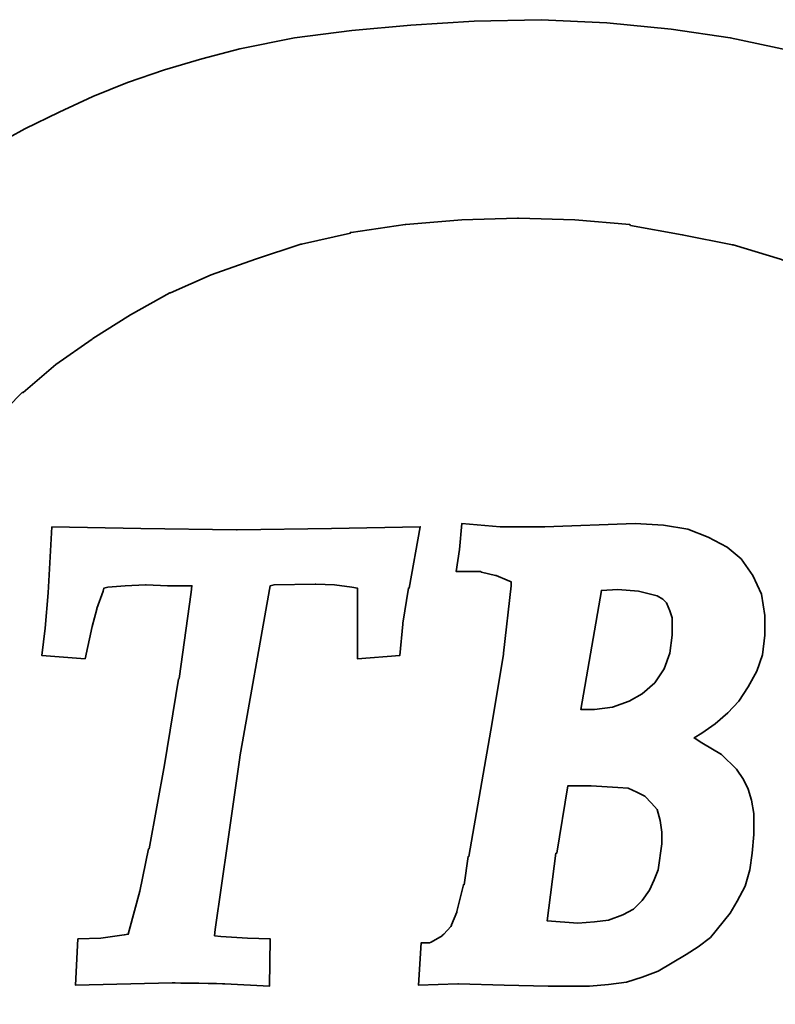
# Model space of a CAD drawing. Header units: millimetres. Extents: x 7 to 218, y -8 to 169.
# Tile 7 of 64: x 159.93 to 164.08, y 83.23 to 88.64. Entities that reach past the tile are written whole.
import ezdxf

# ---------------------------------------------------------------- set-up
doc = ezdxf.new("R2010")
doc.units = ezdxf.units.MM
doc.header["$LTSCALE"] = 0.2
doc.layers.add('layer 1', color=7, linetype='CONTINUOUS')

msp = doc.modelspace()

# ---------------------------------------------------------------- linework, layer by layer
at = {"layer": 'layer 1', "color": 1, "lineweight": 35}
for points, knots in [([(165.6931, 86.2829), (165.6931, 86.2829), (166.6993, 86.9053), (166.6993, 86.9053), (166.6993, 86.9053), (166.6993, 86.9053), (166.5571, 87.0862), (166.5571, 87.0862), (166.5571, 87.0862), (166.5571, 87.0862), (166.3933, 87.2545), (166.3933, 87.2545), (166.3933, 87.2545), (166.3933, 87.2545), (166.2246, 87.4192), (166.2246, 87.4192), (166.2246, 87.4192), (166.2246, 87.4192), (166.0513, 87.5659), (166.0513, 87.5659), (166.0513, 87.5659), (166.0513, 87.5659), (165.8659, 87.7126), (165.8659, 87.7126), (165.8659, 87.7126), (165.8659, 87.7126), (165.8614, 87.7126), (165.8614, 87.7126), (165.8614, 87.7126), (165.8614, 87.7126), (165.6589, 87.8377), (165.6589, 87.8377), (165.6589, 87.8377), (165.6589, 87.8377), (165.6589, 87.8417), (165.6589, 87.8417), (165.6589, 87.8417), (165.6589, 87.8417), (165.4555, 87.9668), (165.4555, 87.9668), (165.4555, 87.9668), (165.4555, 87.9668), (165.2359, 88.0753), (165.2359, 88.0753), (165.2359, 88.0753), (165.2359, 88.0753), (165.015, 88.1878), (165.015, 88.1878), (165.015, 88.1878), (165.015, 88.1878), (164.7472, 88.2913), (164.7472, 88.2913), (164.7472, 88.2913), (164.7472, 88.2913), (164.4579, 88.3903), (164.4579, 88.3903), (164.4579, 88.3903), (164.4579, 88.3903), (164.1559, 88.4767), (164.1559, 88.4767), (164.1559, 88.4767), (164.1559, 88.4767), (163.8369, 88.5455), (163.8369, 88.5455), (163.8369, 88.5455), (163.8369, 88.5455), (163.5124, 88.5937), (163.5124, 88.5937), (163.5124, 88.5937), (163.5124, 88.5937), (163.1587, 88.6279), (163.1587, 88.6279), (163.1587, 88.6279), (163.1587, 88.6279), (162.796, 88.645), (162.796, 88.645), (162.796, 88.645), (162.796, 88.645), (162.4288, 88.6369), (162.4288, 88.6369), (162.4288, 88.6369), (162.4288, 88.6369), (162.0787, 88.6153), (162.0787, 88.6153), (162.0787, 88.6153), (162.0787, 88.6153), (161.7547, 88.5847), (161.7547, 88.5847), (161.7547, 88.5847), (161.7547, 88.5847), (161.4397, 88.5455), (161.4397, 88.5455), (161.4397, 88.5455), (161.4397, 88.5455), (161.1378, 88.4852), (161.1378, 88.4852), (161.1378, 88.4852), (161.1378, 88.4852), (160.9303, 88.4294), (160.9303, 88.4294), (160.9303, 88.4294), (160.9303, 88.4294), (160.7233, 88.3687), (160.7233, 88.3687), (160.7233, 88.3687), (160.7233, 88.3687), (160.5199, 88.2994), (160.5199, 88.2994), (160.5199, 88.2994), (160.5199, 88.2994), (160.33, 88.222), (160.33, 88.222), (160.33, 88.222), (160.33, 88.222), (160.1446, 88.1356), (160.1446, 88.1356), (160.1446, 88.1356), (160.1446, 88.1356), (159.9547, 88.0447), (159.9547, 88.0447), (159.9547, 88.0447), (159.9547, 88.0447), (159.7819, 87.9497), (159.7819, 87.9497), (159.7819, 87.9497), (159.7819, 87.9497), (159.6091, 87.8503), (159.6091, 87.8503), (159.6091, 87.8503), (159.6091, 87.8503), (159.4449, 87.7382), (159.4449, 87.7382), (159.4449, 87.7382), (159.4449, 87.7382), (159.2851, 87.6262), (159.2851, 87.6262), (159.2851, 87.6262), (159.2851, 87.6262), (159.1384, 87.5056), (159.1384, 87.5056), (159.1384, 87.5056), (159.1384, 87.5056), (158.9872, 87.376), (158.9872, 87.376), (158.9872, 87.376), (158.9872, 87.376), (158.724, 87.1163), (158.724, 87.1163), (158.724, 87.1163), (158.724, 87.1163), (158.719, 87.1123), (158.719, 87.1123), (158.719, 87.1123), (158.719, 87.1123), (158.4733, 86.8189), (158.4733, 86.8189), (158.4733, 86.8189), (158.4733, 86.8189), (158.3347, 86.6155), (158.3347, 86.6155), (158.3347, 86.6155), (158.3347, 86.6155), (158.3307, 86.611), (158.3307, 86.611), (158.3307, 86.611), (158.3307, 86.611), (158.197, 86.3824), (158.197, 86.3824), (158.197, 86.3824), (158.197, 86.3824), (158.0755, 86.1452), (158.0755, 86.1452), (158.0755, 86.1452), (158.0755, 86.1452), (157.972, 85.8775), (157.972, 85.8775), (157.972, 85.8775), (157.972, 85.8775), (157.8856, 85.5967), (157.8856, 85.5967), (157.8856, 85.5967), (157.8856, 85.5967), (157.8856, 85.5877), (157.8856, 85.5877), (157.8856, 85.5877), (157.8856, 85.5877), (157.8298, 85.2853), (157.8298, 85.2853), (157.8298, 85.2853), (157.8298, 85.2853), (157.8127, 85.1345), (157.8127, 85.1345), (157.8127, 85.1345), (157.8127, 85.1345), (157.8037, 84.9658), (157.8037, 84.9658), (157.8037, 84.9658), (157.8037, 84.9658), (157.7952, 84.7975), (157.7952, 84.7975), (157.7952, 84.7975), (157.7952, 84.7975), (157.7952, 84.6292), (157.7952, 84.6292), (157.7952, 84.6292), (157.7952, 84.6292), (157.8208, 84.2926), (157.8208, 84.2926), (157.8208, 84.2926), (157.8208, 84.2926), (157.873, 83.9897), (157.873, 83.9897), (157.873, 83.9897), (157.873, 83.9897), (157.9378, 83.7049), (157.9378, 83.7049), (157.9378, 83.7049), (157.9378, 83.7049), (158.0373, 83.4376), (158.0373, 83.4376), (158.0373, 83.4376), (158.0373, 83.4376), (158.1453, 83.1824), (158.1453, 83.1824), (158.1453, 83.1824), (158.1453, 83.1824), (158.2744, 82.9498), (158.2744, 82.9498), (158.2744, 82.9498), (158.2744, 82.9498), (158.4085, 82.7252), (158.4085, 82.7252), (158.4085, 82.7252), (158.4085, 82.7252), (158.5723, 82.5223), (158.5723, 82.5223), (158.5723, 82.5223), (158.5723, 82.5223), (158.7366, 82.3229), (158.7366, 82.3229), (158.7366, 82.3229), (158.7366, 82.3229), (158.9179, 82.1461), (158.9179, 82.1461), (158.9179, 82.1461), (158.9179, 82.1461), (159.1033, 81.9647), (159.1033, 81.9647), (159.1033, 81.9647), (159.1033, 81.9647), (159.3022, 81.8095), (159.3022, 81.8095), (159.3022, 81.8095), (159.3022, 81.8095), (159.5137, 81.6542), (159.5137, 81.6542), (159.5137, 81.6542), (159.5137, 81.6542), (159.7387, 81.5161), (159.7387, 81.5161), (159.7387, 81.5161), (159.7387, 81.5161), (159.9714, 81.3905), (159.9714, 81.3905), (159.9714, 81.3905), (159.9714, 81.3905), (160.222, 81.2735), (160.222, 81.2735), (160.222, 81.2735), (160.222, 81.2735), (160.4767, 81.166), (160.4767, 81.166), (160.4767, 81.166), (160.4767, 81.166), (160.753, 81.0796), (160.753, 81.0796), (160.753, 81.0796), (160.753, 81.0796), (161.0338, 81.0022), (161.0338, 81.0022), (161.0338, 81.0022), (161.0338, 81.0022), (161.3317, 80.9329), (161.3317, 80.9329), (161.3317, 80.9329), (161.3317, 80.9329), (161.6337, 80.8942), (161.6337, 80.8942), (161.6337, 80.8942), (161.6337, 80.8942), (161.9622, 80.851), (161.9622, 80.851), (161.9622, 80.851), (161.9622, 80.851), (162.2992, 80.8334), (162.2992, 80.8334), (162.2992, 80.8334), (162.2992, 80.8334), (162.6448, 80.8249), (162.6448, 80.8249), (162.6448, 80.8249), (162.6448, 80.8249), (162.9945, 80.8334), (162.9945, 80.8334), (162.9945, 80.8334), (162.9945, 80.8334), (163.3315, 80.8595), (163.3315, 80.8595), (163.3315, 80.8595), (163.3315, 80.8595), (163.651, 80.8942), (163.651, 80.8942), (163.651, 80.8942), (163.651, 80.8942), (163.957, 80.9414), (163.957, 80.9414), (163.957, 80.9414), (163.957, 80.9414), (164.2549, 81.0103), (164.2549, 81.0103), (164.2549, 81.0103), (164.2549, 81.0103), (164.5402, 81.0886), (164.5402, 81.0886), (164.5402, 81.0886), (164.5402, 81.0886), (164.8084, 81.179), (164.8084, 81.179), (164.8084, 81.179), (164.8084, 81.179), (165.0757, 81.287), (165.0757, 81.287), (165.0757, 81.287), (165.0757, 81.287), (165.4389, 81.4594), (165.4389, 81.4594), (165.4389, 81.4594), (165.4389, 81.4594), (165.6153, 81.5548), (165.6153, 81.5548), (165.6153, 81.5548), (165.6153, 81.5548), (165.78, 81.6542), (165.78, 81.6542), (165.78, 81.6542), (165.78, 81.6542), (165.9397, 81.7658), (165.9397, 81.7658), (165.9397, 81.7658), (165.9397, 81.7658), (166.0945, 81.8869), (166.0945, 81.8869), (166.0945, 81.8869), (166.0945, 81.8869), (166.2421, 82.0084), (166.2421, 82.0084), (166.2421, 82.0084), (166.2421, 82.0084), (166.3803, 82.138), (166.3803, 82.138), (166.3803, 82.138), (166.3803, 82.138), (166.5616, 82.3193), (166.5616, 82.3193), (166.5616, 82.3193), (166.5616, 82.3193), (166.6435, 82.4057), (166.6435, 82.4057), (166.6435, 82.4057), (166.6435, 82.4057), (166.7038, 82.4701), (166.7038, 82.4701), (166.7038, 82.4701), (166.7038, 82.4701), (165.6931, 83.0965), (165.6931, 83.0965), (165.6931, 83.0965), (165.6931, 83.0965), (165.5374, 82.9448), (165.5374, 82.9448), (165.5374, 82.9448), (165.5374, 82.9448), (165.3655, 82.7986), (165.3655, 82.7986), (165.3655, 82.7986), (165.3655, 82.7986), (165.1747, 82.6514), (165.1747, 82.6514), (165.1747, 82.6514), (165.1747, 82.6514), (164.9767, 82.5133), (164.9767, 82.5133), (164.9767, 82.5133), (164.9767, 82.5133), (164.9722, 82.5088), (164.9722, 82.5088), (164.9722, 82.5088), (164.9722, 82.5088), (164.7648, 82.3877), (164.7648, 82.3877), (164.7648, 82.3877), (164.7648, 82.3877), (164.5492, 82.2757), (164.5492, 82.2757), (164.5492, 82.2757), (164.5492, 82.2757), (164.5447, 82.2757), (164.5447, 82.2757), (164.5447, 82.2757), (164.5447, 82.2757), (164.3116, 82.1717), (164.3116, 82.1717), (164.3116, 82.1717), (164.3116, 82.1717), (164.0695, 82.0853), (164.0695, 82.0853), (164.0695, 82.0853), (164.0695, 82.0853), (164.0655, 82.0853), (164.0655, 82.0853), (164.0655, 82.0853), (164.0655, 82.0853), (163.8058, 82.012), (163.8058, 82.012), (163.8058, 82.012), (163.8058, 82.012), (163.5259, 81.9562), (163.5259, 81.9562), (163.5259, 81.9562), (163.5259, 81.9562), (163.5214, 81.9517), (163.5214, 81.9517), (163.5214, 81.9517), (163.5214, 81.9517), (163.2235, 81.9175), (163.2235, 81.9175), (163.2235, 81.9175), (163.2235, 81.9175), (162.9256, 81.8914), (162.9256, 81.8914), (162.9256, 81.8914), (162.9256, 81.8914), (162.6102, 81.8824), (162.6102, 81.8824), (162.6102, 81.8824), (162.6102, 81.8824), (162.6061, 81.8824), (162.6061, 81.8824), (162.6061, 81.8824), (162.6061, 81.8824), (162.2952, 81.9004), (162.2952, 81.9004), (162.2952, 81.9004), (162.2952, 81.9004), (161.9923, 81.9256), (161.9923, 81.9256), (161.9923, 81.9256), (161.9923, 81.9256), (161.9883, 81.9301), (161.9883, 81.9301), (161.9883, 81.9301), (161.9883, 81.9301), (161.6899, 81.9818), (161.6899, 81.9818), (161.6899, 81.9818), (161.6899, 81.9818), (161.4271, 82.0421), (161.4271, 82.0421), (161.4271, 82.0421), (161.4271, 82.0421), (161.4226, 82.0421), (161.4226, 82.0421), (161.4226, 82.0421), (161.4226, 82.0421), (161.1679, 82.12), (161.1679, 82.12), (161.1679, 82.12), (161.1679, 82.12), (160.9303, 82.2064), (160.9303, 82.2064), (160.9303, 82.2064), (160.9303, 82.2064), (160.9258, 82.2064), (160.9258, 82.2064), (160.9258, 82.2064), (160.9258, 82.2064), (160.7017, 82.3144), (160.7017, 82.3144), (160.7017, 82.3144), (160.7017, 82.3144), (160.4893, 82.4309), (160.4893, 82.4309), (160.4893, 82.4309), (160.4893, 82.4309), (160.4857, 82.4309), (160.4857, 82.4309), (160.4857, 82.4309), (160.4857, 82.4309), (160.2778, 82.5605), (160.2778, 82.5605), (160.2778, 82.5605), (160.2778, 82.5605), (160.2778, 82.565), (160.2778, 82.565), (160.2778, 82.565), (160.2778, 82.565), (160.2742, 82.565), (160.2742, 82.565), (160.2742, 82.565), (160.2742, 82.565), (160.0834, 82.7122), (160.0834, 82.7122), (160.0834, 82.7122), (160.0834, 82.7122), (159.9025, 82.8715), (159.9025, 82.8715), (159.9025, 82.8715), (159.9025, 82.8715), (159.898, 82.8755), (159.898, 82.8755), (159.898, 82.8755), (159.898, 82.8755), (159.7342, 83.0443), (159.7342, 83.0443), (159.7342, 83.0443), (159.7342, 83.0443), (159.579, 83.2256), (159.579, 83.2256), (159.579, 83.2256), (159.579, 83.2256), (159.579, 83.2297), (159.579, 83.2297), (159.579, 83.2297), (159.579, 83.2297), (159.4404, 83.4376), (159.4404, 83.4376), (159.4404, 83.4376), (159.4404, 83.4376), (159.4363, 83.4376), (159.4363, 83.4376), (159.4363, 83.4376), (159.4363, 83.4376), (159.4318, 83.4457), (159.4318, 83.4457), (159.4318, 83.4457), (159.4318, 83.4457), (159.3238, 83.6486), (159.3238, 83.6486), (159.3238, 83.6486), (159.3238, 83.6486), (159.3238, 83.6531), (159.3238, 83.6531), (159.3238, 83.6531), (159.3238, 83.6531), (159.2329, 83.8912), (159.2329, 83.8912), (159.2329, 83.8912), (159.2329, 83.8912), (159.2284, 83.8993), (159.2284, 83.8993), (159.2284, 83.8993), (159.2284, 83.8993), (159.1515, 84.1585), (159.1515, 84.1585), (159.1515, 84.1585), (159.1515, 84.1585), (159.1515, 84.163), (159.1515, 84.163), (159.1515, 84.163), (159.1515, 84.163), (159.1249, 84.3007), (159.1249, 84.3007), (159.1249, 84.3007), (159.1249, 84.3007), (159.1204, 84.3052), (159.1204, 84.3052), (159.1204, 84.3052), (159.1204, 84.3052), (159.1033, 84.4433), (159.1033, 84.4433), (159.1033, 84.4433), (159.1033, 84.4433), (159.0952, 84.5986), (159.0952, 84.5986), (159.0952, 84.5986), (159.0952, 84.5986), (159.0903, 84.7543), (159.0903, 84.7543), (159.0903, 84.7543), (159.0903, 84.7543), (159.0903, 84.7588), (159.0903, 84.7588), (159.0903, 84.7588), (159.0903, 84.7588), (159.0988, 84.8969), (159.0988, 84.8969), (159.0988, 84.8969), (159.0988, 84.8969), (159.0988, 84.9145), (159.0988, 84.9145), (159.0988, 84.9145), (159.0988, 84.9145), (159.1119, 85.0612), (159.1119, 85.0612), (159.1119, 85.0612), (159.1119, 85.0612), (159.1294, 85.1989), (159.1294, 85.1989), (159.1294, 85.1989), (159.1294, 85.1989), (159.1294, 85.2038), (159.1294, 85.2038), (159.1294, 85.2038), (159.1294, 85.2038), (159.1339, 85.2038), (159.1339, 85.2038), (159.1339, 85.2038), (159.1339, 85.2038), (159.1339, 85.2124), (159.1339, 85.2124), (159.1339, 85.2124), (159.1339, 85.2124), (159.16, 85.3375), (159.16, 85.3375), (159.16, 85.3375), (159.16, 85.3375), (159.16, 85.342), (159.16, 85.342), (159.16, 85.342), (159.16, 85.342), (159.1681, 85.3717), (159.1681, 85.3717), (159.1681, 85.3717), (159.1681, 85.3717), (159.2379, 85.5967), (159.2379, 85.5967), (159.2379, 85.5967), (159.2379, 85.5967), (159.2379, 85.6007), (159.2379, 85.6007), (159.2379, 85.6007), (159.2379, 85.6007), (159.3499, 85.8343), (159.3499, 85.8343), (159.3499, 85.8343), (159.3499, 85.8343), (159.4705, 86.0503), (159.4705, 86.0503), (159.4705, 86.0503), (159.4705, 86.0503), (159.475, 86.0539), (159.475, 86.0539), (159.475, 86.0539), (159.475, 86.0539), (159.6222, 86.2528), (159.6222, 86.2528), (159.6222, 86.2528), (159.6222, 86.2528), (159.7774, 86.4256), (159.7774, 86.4256), (159.7774, 86.4256), (159.7774, 86.4256), (159.7774, 86.4301), (159.7774, 86.4301), (159.7774, 86.4301), (159.7774, 86.4301), (159.9412, 86.5939), (159.9412, 86.5939), (159.9412, 86.5939), (159.9412, 86.5939), (159.9457, 86.5939), (159.9457, 86.5939), (159.9457, 86.5939), (159.9457, 86.5939), (160.1266, 86.7491), (160.1266, 86.7491), (160.1266, 86.7491), (160.1266, 86.7491), (160.3255, 86.8873), (160.3255, 86.8873), (160.3255, 86.8873), (160.3255, 86.8873), (160.33, 86.8918), (160.33, 86.8918), (160.33, 86.8918), (160.33, 86.8918), (160.5375, 87.0214), (160.5375, 87.0214), (160.5375, 87.0214), (160.5375, 87.0214), (160.753, 87.1424), (160.753, 87.1424), (160.753, 87.1424), (160.753, 87.1424), (160.7575, 87.1424), (160.7575, 87.1424), (160.7575, 87.1424), (160.7575, 87.1424), (160.9816, 87.2414), (160.9816, 87.2414), (160.9816, 87.2414), (160.9816, 87.2414), (161.2242, 87.3278), (161.2242, 87.3278), (161.2242, 87.3278), (161.2242, 87.3278), (161.4739, 87.4102), (161.4739, 87.4102), (161.4739, 87.4102), (161.4739, 87.4102), (161.4784, 87.4102), (161.4784, 87.4102), (161.4784, 87.4102), (161.4784, 87.4102), (161.7466, 87.4705), (161.7466, 87.4705), (161.7466, 87.4705), (161.7466, 87.4705), (161.7466, 87.475), (161.7466, 87.475), (161.7466, 87.475), (161.7466, 87.475), (161.7511, 87.475), (161.7511, 87.475), (161.7511, 87.475), (161.7511, 87.475), (162.049, 87.5182), (162.049, 87.5182), (162.049, 87.5182), (162.049, 87.5182), (162.0526, 87.5182), (162.0526, 87.5182), (162.0526, 87.5182), (162.0526, 87.5182), (162.36, 87.5438), (162.36, 87.5438), (162.36, 87.5438), (162.36, 87.5438), (162.6664, 87.5524), (162.6664, 87.5524), (162.6664, 87.5524), (162.6664, 87.5524), (162.6709, 87.5524), (162.6709, 87.5524), (162.6709, 87.5524), (162.6709, 87.5524), (162.9814, 87.5438), (162.9814, 87.5438), (162.9814, 87.5438), (162.9814, 87.5438), (163.2838, 87.5182), (163.2838, 87.5182), (163.2838, 87.5182), (163.2838, 87.5182), (163.2883, 87.5137), (163.2883, 87.5137), (163.2883, 87.5137), (163.2883, 87.5137), (163.5727, 87.4624), (163.5727, 87.4624), (163.5727, 87.4624), (163.5727, 87.4624), (163.849, 87.4057), (163.849, 87.4057), (163.849, 87.4057), (163.849, 87.4057), (163.8535, 87.4057), (163.8535, 87.4057), (163.8535, 87.4057), (163.8535, 87.4057), (164.1127, 87.3278), (164.1127, 87.3278), (164.1127, 87.3278), (164.1127, 87.3278), (164.3197, 87.2509), (164.3197, 87.2509), (164.3197, 87.2509), (164.3197, 87.2509), (164.5276, 87.1645), (164.5276, 87.1645), (164.5276, 87.1645), (164.5276, 87.1645), (164.5321, 87.1645), (164.5321, 87.1645), (164.5321, 87.1645), (164.5321, 87.1645), (164.722, 87.0646), (164.722, 87.0646), (164.722, 87.0646), (164.722, 87.0646), (164.9119, 86.9521), (164.9119, 86.9521), (164.9119, 86.9521), (164.9119, 86.9521), (164.9119, 86.9485), (164.9119, 86.9485), (164.9119, 86.9485), (164.9119, 86.9485), (165.0847, 86.836), (165.0847, 86.836), (165.0847, 86.836), (165.0847, 86.836), (165.0888, 86.836), (165.0888, 86.836), (165.0888, 86.836), (165.0888, 86.836), (165.2485, 86.7109), (165.2485, 86.7109), (165.2485, 86.7109), (165.2485, 86.7109), (165.253, 86.7059), (165.253, 86.7059), (165.253, 86.7059), (165.253, 86.7059), (165.4087, 86.5723), (165.4087, 86.5723), (165.4087, 86.5723), (165.4087, 86.5723), (165.4123, 86.5678), (165.4123, 86.5678), (165.4123, 86.5678), (165.4123, 86.5678), (165.5509, 86.4256), (165.5509, 86.4256), (165.5509, 86.4256), (165.5509, 86.4256), (165.6283, 86.3437), (165.6283, 86.3437), (165.6283, 86.3437), (165.6283, 86.3437), (165.6931, 86.2829), (165.6931, 86.2829)], [0, 0, 0, 0, 0.004808, 0.004808, 0.004808, 0.004808, 0.009615, 0.009615, 0.009615, 0.009615, 0.014423, 0.014423, 0.014423, 0.014423, 0.019231, 0.019231, 0.019231, 0.019231, 0.024038, 0.024038, 0.024038, 0.024038, 0.028846, 0.028846, 0.028846, 0.028846, 0.033654, 0.033654, 0.033654, 0.033654, 0.038462, 0.038462, 0.038462, 0.038462, 0.043269, 0.043269, 0.043269, 0.043269, 0.048077, 0.048077, 0.048077, 0.048077, 0.052885, 0.052885, 0.052885, 0.052885, 0.057692, 0.057692, 0.057692, 0.057692, 0.0625, 0.0625, 0.0625, 0.0625, 0.067308, 0.067308, 0.067308, 0.067308, 0.072115, 0.072115, 0.072115, 0.072115, 0.076923, 0.076923, 0.076923, 0.076923, 0.081731, 0.081731, 0.081731, 0.081731, 0.086538, 0.086538, 0.086538, 0.086538, 0.091346, 0.091346, 0.091346, 0.091346, 0.096154, 0.096154, 0.096154, 0.096154, 0.100962, 0.100962, 0.100962, 0.100962, 0.105769, 0.105769, 0.105769, 0.105769, 0.110577, 0.110577, 0.110577, 0.110577, 0.115385, 0.115385, 0.115385, 0.115385, 0.120192, 0.120192, 0.120192, 0.120192, 0.125, 0.125, 0.125, 0.125, 0.129808, 0.129808, 0.129808, 0.129808, 0.134615, 0.134615, 0.134615, 0.134615, 0.139423, 0.139423, 0.139423, 0.139423, 0.144231, 0.144231, 0.144231, 0.144231, 0.149038, 0.149038, 0.149038, 0.149038, 0.153846, 0.153846, 0.153846, 0.153846, 0.158654, 0.158654, 0.158654, 0.158654, 0.163462, 0.163462, 0.163462, 0.163462, 0.168269, 0.168269, 0.168269, 0.168269, 0.173077, 0.173077, 0.173077, 0.173077, 0.177885, 0.177885, 0.177885, 0.177885, 0.182692, 0.182692, 0.182692, 0.182692, 0.1875, 0.1875, 0.1875, 0.1875, 0.192308, 0.192308, 0.192308, 0.192308, 0.197115, 0.197115, 0.197115, 0.197115, 0.201923, 0.201923, 0.201923, 0.201923, 0.206731, 0.206731, 0.206731, 0.206731, 0.211538, 0.211538, 0.211538, 0.211538, 0.216346, 0.216346, 0.216346, 0.216346, 0.221154, 0.221154, 0.221154, 0.221154, 0.225962, 0.225962, 0.225962, 0.225962, 0.230769, 0.230769, 0.230769, 0.230769, 0.235577, 0.235577, 0.235577, 0.235577, 0.240385, 0.240385, 0.240385, 0.240385, 0.245192, 0.245192, 0.245192, 0.245192, 0.25, 0.25, 0.25, 0.25, 0.254808, 0.254808, 0.254808, 0.254808, 0.259615, 0.259615, 0.259615, 0.259615, 0.264423, 0.264423, 0.264423, 0.264423, 0.269231, 0.269231, 0.269231, 0.269231, 0.274038, 0.274038, 0.274038, 0.274038, 0.278846, 0.278846, 0.278846, 0.278846, 0.283654, 0.283654, 0.283654, 0.283654, 0.288462, 0.288462, 0.288462, 0.288462, 0.293269, 0.293269, 0.293269, 0.293269, 0.298077, 0.298077, 0.298077, 0.298077, 0.302885, 0.302885, 0.302885, 0.302885, 0.307692, 0.307692, 0.307692, 0.307692, 0.3125, 0.3125, 0.3125, 0.3125, 0.317308, 0.317308, 0.317308, 0.317308, 0.322115, 0.322115, 0.322115, 0.322115, 0.326923, 0.326923, 0.326923, 0.326923, 0.331731, 0.331731, 0.331731, 0.331731, 0.336538, 0.336538, 0.336538, 0.336538, 0.341346, 0.341346, 0.341346, 0.341346, 0.346154, 0.346154, 0.346154, 0.346154, 0.350962, 0.350962, 0.350962, 0.350962, 0.355769, 0.355769, 0.355769, 0.355769, 0.360577, 0.360577, 0.360577, 0.360577, 0.365385, 0.365385, 0.365385, 0.365385, 0.370192, 0.370192, 0.370192, 0.370192, 0.375, 0.375, 0.375, 0.375, 0.379808, 0.379808, 0.379808, 0.379808, 0.384615, 0.384615, 0.384615, 0.384615, 0.389423, 0.389423, 0.389423, 0.389423, 0.394231, 0.394231, 0.394231, 0.394231, 0.399038, 0.399038, 0.399038, 0.399038, 0.403846, 0.403846, 0.403846, 0.403846, 0.408654, 0.408654, 0.408654, 0.408654, 0.413462, 0.413462, 0.413462, 0.413462, 0.418269, 0.418269, 0.418269, 0.418269, 0.423077, 0.423077, 0.423077, 0.423077, 0.427885, 0.427885, 0.427885, 0.427885, 0.432692, 0.432692, 0.432692, 0.432692, 0.4375, 0.4375, 0.4375, 0.4375, 0.442308, 0.442308, 0.442308, 0.442308, 0.447115, 0.447115, 0.447115, 0.447115, 0.451923, 0.451923, 0.451923, 0.451923, 0.456731, 0.456731, 0.456731, 0.456731, 0.461538, 0.461538, 0.461538, 0.461538, 0.466346, 0.466346, 0.466346, 0.466346, 0.471154, 0.471154, 0.471154, 0.471154, 0.475962, 0.475962, 0.475962, 0.475962, 0.480769, 0.480769, 0.480769, 0.480769, 0.485577, 0.485577, 0.485577, 0.485577, 0.490385, 0.490385, 0.490385, 0.490385, 0.495192, 0.495192, 0.495192, 0.495192, 0.5, 0.5, 0.5, 0.5, 0.504808, 0.504808, 0.504808, 0.504808, 0.509615, 0.509615, 0.509615, 0.509615, 0.514423, 0.514423, 0.514423, 0.514423, 0.519231, 0.519231, 0.519231, 0.519231, 0.524038, 0.524038, 0.524038, 0.524038, 0.528846, 0.528846, 0.528846, 0.528846, 0.533654, 0.533654, 0.533654, 0.533654, 0.538462, 0.538462, 0.538462, 0.538462, 0.543269, 0.543269, 0.543269, 0.543269, 0.548077, 0.548077, 0.548077, 0.548077, 0.552885, 0.552885, 0.552885, 0.552885, 0.557692, 0.557692, 0.557692, 0.557692, 0.5625, 0.5625, 0.5625, 0.5625, 0.567308, 0.567308, 0.567308, 0.567308, 0.572115, 0.572115, 0.572115, 0.572115, 0.576923, 0.576923, 0.576923, 0.576923, 0.581731, 0.581731, 0.581731, 0.581731, 0.586538, 0.586538, 0.586538, 0.586538, 0.591346, 0.591346, 0.591346, 0.591346, 0.596154, 0.596154, 0.596154, 0.596154, 0.600962, 0.600962, 0.600962, 0.600962, 0.605769, 0.605769, 0.605769, 0.605769, 0.610577, 0.610577, 0.610577, 0.610577, 0.615385, 0.615385, 0.615385, 0.615385, 0.620192, 0.620192, 0.620192, 0.620192, 0.625, 0.625, 0.625, 0.625, 0.629808, 0.629808, 0.629808, 0.629808, 0.634615, 0.634615, 0.634615, 0.634615, 0.639423, 0.639423, 0.639423, 0.639423, 0.644231, 0.644231, 0.644231, 0.644231, 0.649038, 0.649038, 0.649038, 0.649038, 0.653846, 0.653846, 0.653846, 0.653846, 0.658654, 0.658654, 0.658654, 0.658654, 0.663462, 0.663462, 0.663462, 0.663462, 0.668269, 0.668269, 0.668269, 0.668269, 0.673077, 0.673077, 0.673077, 0.673077, 0.677885, 0.677885, 0.677885, 0.677885, 0.682692, 0.682692, 0.682692, 0.682692, 0.6875, 0.6875, 0.6875, 0.6875, 0.692308, 0.692308, 0.692308, 0.692308, 0.697115, 0.697115, 0.697115, 0.697115, 0.701923, 0.701923, 0.701923, 0.701923, 0.706731, 0.706731, 0.706731, 0.706731, 0.711538, 0.711538, 0.711538, 0.711538, 0.716346, 0.716346, 0.716346, 0.716346, 0.721154, 0.721154, 0.721154, 0.721154, 0.725962, 0.725962, 0.725962, 0.725962, 0.730769, 0.730769, 0.730769, 0.730769, 0.735577, 0.735577, 0.735577, 0.735577, 0.740385, 0.740385, 0.740385, 0.740385, 0.745192, 0.745192, 0.745192, 0.745192, 0.75, 0.75, 0.75, 0.75, 0.754808, 0.754808, 0.754808, 0.754808, 0.759615, 0.759615, 0.759615, 0.759615, 0.764423, 0.764423, 0.764423, 0.764423, 0.769231, 0.769231, 0.769231, 0.769231, 0.774038, 0.774038, 0.774038, 0.774038, 0.778846, 0.778846, 0.778846, 0.778846, 0.783654, 0.783654, 0.783654, 0.783654, 0.788462, 0.788462, 0.788462, 0.788462, 0.793269, 0.793269, 0.793269, 0.793269, 0.798077, 0.798077, 0.798077, 0.798077, 0.802885, 0.802885, 0.802885, 0.802885, 0.807692, 0.807692, 0.807692, 0.807692, 0.8125, 0.8125, 0.8125, 0.8125, 0.817308, 0.817308, 0.817308, 0.817308, 0.822115, 0.822115, 0.822115, 0.822115, 0.826923, 0.826923, 0.826923, 0.826923, 0.831731, 0.831731, 0.831731, 0.831731, 0.836538, 0.836538, 0.836538, 0.836538, 0.841346, 0.841346, 0.841346, 0.841346, 0.846154, 0.846154, 0.846154, 0.846154, 0.850962, 0.850962, 0.850962, 0.850962, 0.855769, 0.855769, 0.855769, 0.855769, 0.860577, 0.860577, 0.860577, 0.860577, 0.865385, 0.865385, 0.865385, 0.865385, 0.870192, 0.870192, 0.870192, 0.870192, 0.875, 0.875, 0.875, 0.875, 0.879808, 0.879808, 0.879808, 0.879808, 0.884615, 0.884615, 0.884615, 0.884615, 0.889423, 0.889423, 0.889423, 0.889423, 0.894231, 0.894231, 0.894231, 0.894231, 0.899038, 0.899038, 0.899038, 0.899038, 0.903846, 0.903846, 0.903846, 0.903846, 0.908654, 0.908654, 0.908654, 0.908654, 0.913462, 0.913462, 0.913462, 0.913462, 0.918269, 0.918269, 0.918269, 0.918269, 0.923077, 0.923077, 0.923077, 0.923077, 0.927885, 0.927885, 0.927885, 0.927885, 0.932692, 0.932692, 0.932692, 0.932692, 0.9375, 0.9375, 0.9375, 0.9375, 0.942308, 0.942308, 0.942308, 0.942308, 0.947115, 0.947115, 0.947115, 0.947115, 0.951923, 0.951923, 0.951923, 0.951923, 0.956731, 0.956731, 0.956731, 0.956731, 0.961538, 0.961538, 0.961538, 0.961538, 0.966346, 0.966346, 0.966346, 0.966346, 0.971154, 0.971154, 0.971154, 0.971154, 0.975962, 0.975962, 0.975962, 0.975962, 0.980769, 0.980769, 0.980769, 0.980769, 0.985577, 0.985577, 0.985577, 0.985577, 0.990385, 0.990385, 0.990385, 0.990385, 0.995192, 0.995192, 0.995192, 0.995192, 1, 1, 1, 1]), ([(160.105, 85.8559), (160.105, 85.8559), (160.0834, 85.4932), (160.0834, 85.4932), (160.0834, 85.4932), (160.0834, 85.4932), (160.0668, 85.2988), (160.0668, 85.2988), (160.0668, 85.2988), (160.0668, 85.2988), (160.0492, 85.1471), (160.0492, 85.1471), (160.0492, 85.1471), (160.0492, 85.1471), (160.2868, 85.13), (160.2868, 85.13), (160.2868, 85.13), (160.2868, 85.13), (160.3255, 85.3069), (160.3255, 85.3069), (160.3255, 85.3069), (160.3255, 85.3069), (160.3516, 85.4023), (160.3516, 85.4023), (160.3516, 85.4023), (160.3516, 85.4023), (160.3516, 85.4068), (160.3516, 85.4068), (160.3516, 85.4068), (160.3516, 85.4068), (160.3858, 85.5013), (160.3858, 85.5013), (160.3858, 85.5013), (160.3858, 85.5013), (160.3903, 85.5184), (160.3903, 85.5184), (160.3903, 85.5184), (160.3903, 85.5184), (160.4119, 85.5229), (160.4119, 85.5229), (160.4119, 85.5229), (160.4119, 85.5229), (160.5073, 85.5314), (160.5073, 85.5314), (160.5073, 85.5314), (160.5073, 85.5314), (160.6189, 85.5364), (160.6189, 85.5364), (160.6189, 85.5364), (160.6189, 85.5364), (160.6239, 85.5364), (160.6239, 85.5364), (160.6239, 85.5364), (160.6239, 85.5364), (160.7404, 85.5314), (160.7404, 85.5314), (160.7404, 85.5314), (160.7404, 85.5314), (160.8349, 85.5314), (160.8349, 85.5314), (160.8349, 85.5314), (160.8349, 85.5314), (160.8745, 85.5314), (160.8745, 85.5314), (160.8745, 85.5314), (160.8745, 85.5314), (160.87, 85.4968), (160.87, 85.4968), (160.87, 85.4968), (160.87, 85.4968), (160.8048, 85.022), (160.8048, 85.022), (160.8048, 85.022), (160.8048, 85.022), (160.8003, 85.018), (160.8003, 85.018), (160.8003, 85.018), (160.8003, 85.018), (160.7233, 84.5468), (160.7233, 84.5468), (160.7233, 84.5468), (160.7233, 84.5468), (160.6405, 84.0847), (160.6405, 84.0847), (160.6405, 84.0847), (160.6405, 84.0847), (160.6369, 84.0847), (160.6369, 84.0847), (160.6369, 84.0847), (160.6369, 84.0847), (160.5892, 83.8516), (160.5892, 83.8516), (160.5892, 83.8516), (160.5892, 83.8516), (160.5289, 83.6356), (160.5289, 83.6356), (160.5289, 83.6356), (160.5289, 83.6356), (160.5244, 83.614), (160.5244, 83.614), (160.5244, 83.614), (160.5244, 83.614), (160.5028, 83.6104), (160.5028, 83.6104), (160.5028, 83.6104), (160.5028, 83.6104), (160.3732, 83.5924), (160.3732, 83.5924), (160.3732, 83.5924), (160.3732, 83.5924), (160.2477, 83.5888), (160.2477, 83.5888), (160.2477, 83.5888), (160.2477, 83.5888), (160.2346, 83.3341), (160.2346, 83.3341), (160.2346, 83.3341), (160.2346, 83.3341), (160.7665, 83.3467), (160.7665, 83.3467), (160.7665, 83.3467), (160.7665, 83.3467), (160.7701, 83.3467), (160.7701, 83.3467), (160.7701, 83.3467), (160.7701, 83.3467), (161.0554, 83.3422), (161.0554, 83.3422), (161.0554, 83.3422), (161.0554, 83.3422), (161.302, 83.3291), (161.302, 83.3291), (161.302, 83.3291), (161.302, 83.3291), (161.3056, 83.5888), (161.3056, 83.5888), (161.3056, 83.5888), (161.3056, 83.5888), (161.181, 83.5924), (161.181, 83.5924), (161.181, 83.5924), (161.181, 83.5924), (161.0338, 83.6014), (161.0338, 83.6014), (161.0338, 83.6014), (161.0338, 83.6014), (160.9996, 83.6059), (160.9996, 83.6059), (160.9996, 83.6059), (160.9996, 83.6059), (161.0032, 83.6401), (161.0032, 83.6401), (161.0032, 83.6401), (161.0032, 83.6401), (161.0725, 84.1238), (161.0725, 84.1238), (161.0725, 84.1238), (161.0725, 84.1238), (161.1378, 84.586), (161.1378, 84.586), (161.1378, 84.586), (161.1378, 84.586), (161.1378, 84.5905), (161.1378, 84.5905), (161.1378, 84.5905), (161.1378, 84.5905), (161.302, 85.5098), (161.302, 85.5098), (161.302, 85.5098), (161.302, 85.5098), (161.3056, 85.5314), (161.3056, 85.5314), (161.3056, 85.5314), (161.3056, 85.5314), (161.3272, 85.5364), (161.3272, 85.5364), (161.3272, 85.5364), (161.3272, 85.5364), (161.5522, 85.54), (161.5522, 85.54), (161.5522, 85.54), (161.5522, 85.54), (161.5567, 85.54), (161.5567, 85.54), (161.5567, 85.54), (161.5567, 85.54), (161.6602, 85.5364), (161.6602, 85.5364), (161.6602, 85.5364), (161.6602, 85.5364), (161.7547, 85.5229), (161.7547, 85.5229), (161.7547, 85.5229), (161.7547, 85.5229), (161.7853, 85.5184), (161.7853, 85.5184), (161.7853, 85.5184), (161.7853, 85.5184), (161.7853, 85.4882), (161.7853, 85.4882), (161.7853, 85.4882), (161.7853, 85.4882), (161.7853, 85.2898), (161.7853, 85.2898), (161.7853, 85.2898), (161.7853, 85.2898), (161.7853, 85.13), (161.7853, 85.13), (161.7853, 85.13), (161.7853, 85.13), (162.0184, 85.1471), (162.0184, 85.1471), (162.0184, 85.1471), (162.0184, 85.1471), (162.0355, 85.3204), (162.0355, 85.3204), (162.0355, 85.3204), (162.0355, 85.3204), (162.0355, 85.3249), (162.0355, 85.3249), (162.0355, 85.3249), (162.0355, 85.3249), (162.0661, 85.5184), (162.0661, 85.5184), (162.0661, 85.5184), (162.0661, 85.5184), (162.0706, 85.5184), (162.0706, 85.5184), (162.0706, 85.5184), (162.0706, 85.5184), (162.1309, 85.8559), (162.1309, 85.8559), (162.1309, 85.8559), (162.1309, 85.8559), (161.6431, 85.8469), (161.6431, 85.8469), (161.6431, 85.8469), (161.6431, 85.8469), (161.1247, 85.8383), (161.1247, 85.8383), (161.1247, 85.8383), (161.1247, 85.8383), (161.1202, 85.8383), (161.1202, 85.8383), (161.1202, 85.8383), (161.1202, 85.8383), (160.5937, 85.8469), (160.5937, 85.8469), (160.5937, 85.8469), (160.5937, 85.8469), (160.105, 85.8559), (160.105, 85.8559)], [0, 0, 0, 0, 0.015873, 0.015873, 0.015873, 0.015873, 0.031746, 0.031746, 0.031746, 0.031746, 0.047619, 0.047619, 0.047619, 0.047619, 0.063492, 0.063492, 0.063492, 0.063492, 0.079365, 0.079365, 0.079365, 0.079365, 0.095238, 0.095238, 0.095238, 0.095238, 0.111111, 0.111111, 0.111111, 0.111111, 0.126984, 0.126984, 0.126984, 0.126984, 0.142857, 0.142857, 0.142857, 0.142857, 0.15873, 0.15873, 0.15873, 0.15873, 0.174603, 0.174603, 0.174603, 0.174603, 0.190476, 0.190476, 0.190476, 0.190476, 0.206349, 0.206349, 0.206349, 0.206349, 0.222222, 0.222222, 0.222222, 0.222222, 0.238095, 0.238095, 0.238095, 0.238095, 0.253968, 0.253968, 0.253968, 0.253968, 0.269841, 0.269841, 0.269841, 0.269841, 0.285714, 0.285714, 0.285714, 0.285714, 0.301587, 0.301587, 0.301587, 0.301587, 0.31746, 0.31746, 0.31746, 0.31746, 0.333333, 0.333333, 0.333333, 0.333333, 0.349206, 0.349206, 0.349206, 0.349206, 0.365079, 0.365079, 0.365079, 0.365079, 0.380952, 0.380952, 0.380952, 0.380952, 0.396825, 0.396825, 0.396825, 0.396825, 0.412698, 0.412698, 0.412698, 0.412698, 0.428571, 0.428571, 0.428571, 0.428571, 0.444444, 0.444444, 0.444444, 0.444444, 0.460317, 0.460317, 0.460317, 0.460317, 0.47619, 0.47619, 0.47619, 0.47619, 0.492063, 0.492063, 0.492063, 0.492064, 0.507937, 0.507937, 0.507937, 0.507937, 0.52381, 0.52381, 0.52381, 0.52381, 0.539683, 0.539683, 0.539683, 0.539683, 0.555556, 0.555556, 0.555556, 0.555556, 0.571429, 0.571429, 0.571429, 0.571429, 0.587302, 0.587302, 0.587302, 0.587302, 0.603175, 0.603175, 0.603175, 0.603175, 0.619048, 0.619048, 0.619048, 0.619048, 0.634921, 0.634921, 0.634921, 0.634921, 0.650794, 0.650794, 0.650794, 0.650794, 0.666667, 0.666667, 0.666667, 0.666667, 0.68254, 0.68254, 0.68254, 0.68254, 0.698413, 0.698413, 0.698413, 0.698413, 0.714286, 0.714286, 0.714286, 0.714286, 0.730159, 0.730159, 0.730159, 0.730159, 0.746032, 0.746032, 0.746032, 0.746032, 0.761905, 0.761905, 0.761905, 0.761905, 0.777778, 0.777778, 0.777778, 0.777778, 0.793651, 0.793651, 0.793651, 0.793651, 0.809524, 0.809524, 0.809524, 0.809524, 0.825397, 0.825397, 0.825397, 0.825397, 0.84127, 0.84127, 0.84127, 0.84127, 0.857143, 0.857143, 0.857143, 0.857143, 0.873016, 0.873016, 0.873016, 0.873016, 0.888889, 0.888889, 0.888889, 0.888889, 0.904762, 0.904762, 0.904762, 0.904762, 0.920635, 0.920635, 0.920635, 0.920635, 0.936508, 0.936508, 0.936508, 0.936508, 0.952381, 0.952381, 0.952381, 0.952381, 0.968254, 0.968254, 0.968254, 0.968254, 0.984127, 0.984127, 0.984127, 0.984127, 1, 1, 1, 1]), ([(164.0263, 85.3681), (164.0263, 85.3681), (164.0092, 85.4842), (164.0092, 85.4842), (164.0092, 85.4842), (164.0092, 85.4842), (163.9615, 85.5877), (163.9615, 85.5877), (163.9615, 85.5877), (163.9615, 85.5877), (163.8967, 85.6786), (163.8967, 85.6786), (163.8967, 85.6786), (163.8967, 85.6786), (163.8193, 85.7434), (163.8193, 85.7434), (163.8193, 85.7434), (163.8193, 85.7434), (163.7158, 85.7992), (163.7158, 85.7992), (163.7158, 85.7992), (163.7158, 85.7992), (163.6033, 85.8424), (163.6033, 85.8424), (163.6033, 85.8424), (163.6033, 85.8424), (163.4692, 85.864), (163.4692, 85.864), (163.4692, 85.864), (163.4692, 85.864), (163.3135, 85.873), (163.3135, 85.873), (163.3135, 85.873), (163.3135, 85.873), (162.8176, 85.8559), (162.8176, 85.8559), (162.8176, 85.8559), (162.8176, 85.8559), (162.571, 85.8559), (162.571, 85.8559), (162.571, 85.8559), (162.571, 85.8559), (162.36, 85.873), (162.36, 85.873), (162.36, 85.873), (162.36, 85.873), (162.3469, 85.7308), (162.3469, 85.7308), (162.3469, 85.7308), (162.3469, 85.7308), (162.3289, 85.6093), (162.3289, 85.6093), (162.3289, 85.6093), (162.3289, 85.6093), (162.4585, 85.6093), (162.4585, 85.6093), (162.4585, 85.6093), (162.4585, 85.6093), (162.463, 85.6093), (162.463, 85.6093), (162.463, 85.6093), (162.463, 85.6093), (162.4675, 85.6052), (162.4675, 85.6052), (162.4675, 85.6052), (162.4675, 85.6052), (162.5454, 85.5877), (162.5454, 85.5877), (162.5454, 85.5877), (162.5454, 85.5877), (162.5494, 85.5877), (162.5494, 85.5877), (162.5494, 85.5877), (162.5494, 85.5877), (162.6102, 85.5616), (162.6102, 85.5616), (162.6102, 85.5616), (162.6102, 85.5616), (162.6313, 85.5535), (162.6313, 85.5535), (162.6313, 85.5535), (162.6313, 85.5535), (162.6313, 85.5314), (162.6313, 85.5314), (162.6313, 85.5314), (162.6313, 85.5314), (162.5886, 85.1602), (162.5886, 85.1602), (162.5886, 85.1602), (162.5886, 85.1602), (162.5886, 85.1557), (162.5886, 85.1557), (162.5886, 85.1557), (162.5886, 85.1557), (162.5278, 84.7799), (162.5278, 84.7799), (162.5278, 84.7799), (162.5278, 84.7799), (162.3982, 84.0415), (162.3982, 84.0415), (162.3982, 84.0415), (162.3982, 84.0415), (162.3942, 84.0415), (162.3942, 84.0415), (162.3942, 84.0415), (162.3942, 84.0415), (162.3721, 83.8862), (162.3721, 83.8862), (162.3721, 83.8862), (162.3721, 83.8862), (162.3685, 83.8862), (162.3685, 83.8862), (162.3685, 83.8862), (162.3685, 83.8862), (162.3334, 83.74), (162.3334, 83.74), (162.3334, 83.74), (162.3334, 83.74), (162.3334, 83.7355), (162.3334, 83.7355), (162.3334, 83.7355), (162.3334, 83.7355), (162.3037, 83.6662), (162.3037, 83.6662), (162.3037, 83.6662), (162.3037, 83.6662), (162.3037, 83.6617), (162.3037, 83.6617), (162.3037, 83.6617), (162.3037, 83.6617), (162.2992, 83.6572), (162.2992, 83.6572), (162.2992, 83.6572), (162.2992, 83.6572), (162.2605, 83.614), (162.2605, 83.614), (162.2605, 83.614), (162.2605, 83.614), (162.256, 83.6104), (162.256, 83.6104), (162.256, 83.6104), (162.256, 83.6104), (162.252, 83.6059), (162.252, 83.6059), (162.252, 83.6059), (162.252, 83.6059), (162.1908, 83.5712), (162.1908, 83.5712), (162.1908, 83.5712), (162.1908, 83.5712), (162.1822, 83.5667), (162.1822, 83.5667), (162.1822, 83.5667), (162.1822, 83.5667), (162.1741, 83.5667), (162.1741, 83.5667), (162.1741, 83.5667), (162.1741, 83.5667), (162.1354, 83.5667), (162.1354, 83.5667), (162.1354, 83.5667), (162.1354, 83.5667), (162.1224, 83.3341), (162.1224, 83.3341), (162.1224, 83.3341), (162.1224, 83.3341), (162.3384, 83.3422), (162.3384, 83.3422), (162.3384, 83.3422), (162.3384, 83.3422), (162.3424, 83.3422), (162.3424, 83.3422), (162.3424, 83.3422), (162.3424, 83.3422), (162.5926, 83.3341), (162.5926, 83.3341), (162.5926, 83.3341), (162.5926, 83.3341), (162.8347, 83.3291), (162.8347, 83.3291), (162.8347, 83.3291), (162.8347, 83.3291), (163.0633, 83.3291), (163.0633, 83.3291), (163.0633, 83.3291), (163.0633, 83.3291), (163.1673, 83.3377), (163.1673, 83.3377), (163.1673, 83.3377), (163.1673, 83.3377), (163.2667, 83.3507), (163.2667, 83.3507), (163.2667, 83.3507), (163.2667, 83.3507), (163.3531, 83.3773), (163.3531, 83.3773), (163.3531, 83.3773), (163.3531, 83.3773), (163.4395, 83.411), (163.4395, 83.411), (163.4395, 83.411), (163.4395, 83.411), (163.5948, 83.5024), (163.5948, 83.5024), (163.5948, 83.5024), (163.5948, 83.5024), (163.6596, 83.5451), (163.6596, 83.5451), (163.6596, 83.5451), (163.6596, 83.5451), (163.7284, 83.5969), (163.7284, 83.5969), (163.7284, 83.5969), (163.7284, 83.5969), (163.8369, 83.731), (163.8369, 83.731), (163.8369, 83.731), (163.8369, 83.731), (163.8751, 83.7958), (163.8751, 83.7958), (163.8751, 83.7958), (163.8751, 83.7958), (163.9183, 83.8781), (163.9183, 83.8781), (163.9183, 83.8781), (163.9183, 83.8781), (163.9444, 83.9686), (163.9444, 83.9686), (163.9444, 83.9686), (163.9444, 83.9686), (163.957, 84.0595), (163.957, 84.0595), (163.957, 84.0595), (163.957, 84.0595), (163.966, 84.163), (163.966, 84.163), (163.966, 84.163), (163.966, 84.163), (163.966, 84.2791), (163.966, 84.2791), (163.966, 84.2791), (163.966, 84.2791), (163.9534, 84.3524), (163.9534, 84.3524), (163.9534, 84.3524), (163.9534, 84.3524), (163.9354, 84.4132), (163.9354, 84.4132), (163.9354, 84.4132), (163.9354, 84.4132), (163.9102, 84.4649), (163.9102, 84.4649), (163.9102, 84.4649), (163.9102, 84.4649), (163.8706, 84.5216), (163.8706, 84.5216), (163.8706, 84.5216), (163.8706, 84.5216), (163.7887, 84.6031), (163.7887, 84.6031), (163.7887, 84.6031), (163.7887, 84.6031), (163.6812, 84.6679), (163.6812, 84.6679), (163.6812, 84.6679), (163.6812, 84.6679), (163.638, 84.694), (163.638, 84.694), (163.638, 84.694), (163.638, 84.694), (163.6812, 84.7201), (163.6812, 84.7201), (163.6812, 84.7201), (163.6812, 84.7201), (163.7545, 84.7714), (163.7545, 84.7714), (163.7545, 84.7714), (163.7545, 84.7714), (163.8238, 84.8326), (163.8238, 84.8326), (163.8238, 84.8326), (163.8238, 84.8326), (163.8837, 84.8969), (163.8837, 84.8969), (163.8837, 84.8969), (163.8837, 84.8969), (163.9354, 84.9748), (163.9354, 84.9748), (163.9354, 84.9748), (163.9354, 84.9748), (163.9831, 85.0612), (163.9831, 85.0612), (163.9831, 85.0612), (163.9831, 85.0612), (164.0137, 85.1521), (164.0137, 85.1521), (164.0137, 85.1521), (164.0137, 85.1521), (164.0263, 85.2596), (164.0263, 85.2596), (164.0263, 85.2596), (164.0263, 85.2596), (164.0263, 85.3681), (164.0263, 85.3681)], [0, 0, 0, 0, 0.013158, 0.013158, 0.013158, 0.013158, 0.026316, 0.026316, 0.026316, 0.026316, 0.039474, 0.039474, 0.039474, 0.039474, 0.052632, 0.052632, 0.052632, 0.052632, 0.065789, 0.065789, 0.065789, 0.065789, 0.078947, 0.078947, 0.078947, 0.078947, 0.092105, 0.092105, 0.092105, 0.092105, 0.105263, 0.105263, 0.105263, 0.105263, 0.118421, 0.118421, 0.118421, 0.118421, 0.131579, 0.131579, 0.131579, 0.131579, 0.144737, 0.144737, 0.144737, 0.144737, 0.157895, 0.157895, 0.157895, 0.157895, 0.171053, 0.171053, 0.171053, 0.171053, 0.184211, 0.184211, 0.184211, 0.184211, 0.197368, 0.197368, 0.197368, 0.197368, 0.210526, 0.210526, 0.210526, 0.210526, 0.223684, 0.223684, 0.223684, 0.223684, 0.236842, 0.236842, 0.236842, 0.236842, 0.25, 0.25, 0.25, 0.25, 0.263158, 0.263158, 0.263158, 0.263158, 0.276316, 0.276316, 0.276316, 0.276316, 0.289474, 0.289474, 0.289474, 0.289474, 0.302632, 0.302632, 0.302632, 0.302632, 0.315789, 0.315789, 0.315789, 0.315789, 0.328947, 0.328947, 0.328947, 0.328947, 0.342105, 0.342105, 0.342105, 0.342105, 0.355263, 0.355263, 0.355263, 0.355263, 0.368421, 0.368421, 0.368421, 0.368421, 0.381579, 0.381579, 0.381579, 0.381579, 0.394737, 0.394737, 0.394737, 0.394737, 0.407895, 0.407895, 0.407895, 0.407895, 0.421053, 0.421053, 0.421053, 0.421053, 0.434211, 0.434211, 0.434211, 0.434211, 0.447368, 0.447368, 0.447368, 0.447368, 0.460526, 0.460526, 0.460526, 0.460526, 0.473684, 0.473684, 0.473684, 0.473684, 0.486842, 0.486842, 0.486842, 0.486842, 0.5, 0.5, 0.5, 0.5, 0.513158, 0.513158, 0.513158, 0.513158, 0.526316, 0.526316, 0.526316, 0.526316, 0.539474, 0.539474, 0.539474, 0.539474, 0.552632, 0.552632, 0.552632, 0.552632, 0.565789, 0.565789, 0.565789, 0.565789, 0.578947, 0.578947, 0.578947, 0.578947, 0.592105, 0.592105, 0.592105, 0.592105, 0.605263, 0.605263, 0.605263, 0.605263, 0.618421, 0.618421, 0.618421, 0.618421, 0.631579, 0.631579, 0.631579, 0.631579, 0.644737, 0.644737, 0.644737, 0.644737, 0.657895, 0.657895, 0.657895, 0.657895, 0.671053, 0.671053, 0.671053, 0.671053, 0.684211, 0.684211, 0.684211, 0.684211, 0.697368, 0.697368, 0.697368, 0.697368, 0.710526, 0.710526, 0.710526, 0.710526, 0.723684, 0.723684, 0.723684, 0.723684, 0.736842, 0.736842, 0.736842, 0.736842, 0.75, 0.75, 0.75, 0.75, 0.763158, 0.763158, 0.763158, 0.763158, 0.776316, 0.776316, 0.776316, 0.776316, 0.789474, 0.789474, 0.789474, 0.789474, 0.802632, 0.802632, 0.802632, 0.802632, 0.815789, 0.815789, 0.815789, 0.815789, 0.828947, 0.828947, 0.828947, 0.828947, 0.842105, 0.842105, 0.842105, 0.842105, 0.855263, 0.855263, 0.855263, 0.855263, 0.868421, 0.868421, 0.868421, 0.868421, 0.881579, 0.881579, 0.881579, 0.881579, 0.894737, 0.894737, 0.894737, 0.894737, 0.907895, 0.907895, 0.907895, 0.907895, 0.921053, 0.921053, 0.921053, 0.921053, 0.934211, 0.934211, 0.934211, 0.934211, 0.947368, 0.947368, 0.947368, 0.947368, 0.960526, 0.960526, 0.960526, 0.960526, 0.973684, 0.973684, 0.973684, 0.973684, 0.986842, 0.986842, 0.986842, 0.986842, 1, 1, 1, 1]), ([(163.5169, 85.2596), (163.5169, 85.2596), (163.5169, 85.3546), (163.5169, 85.3546), (163.5169, 85.3546), (163.5169, 85.3546), (163.5043, 85.3933), (163.5043, 85.3933), (163.5043, 85.3933), (163.5043, 85.3933), (163.4863, 85.4365), (163.4863, 85.4365), (163.4863, 85.4365), (163.4863, 85.4365), (163.4652, 85.4581), (163.4652, 85.4581), (163.4652, 85.4581), (163.4652, 85.4581), (163.435, 85.4752), (163.435, 85.4752), (163.435, 85.4752), (163.435, 85.4752), (163.3315, 85.5013), (163.3315, 85.5013), (163.3315, 85.5013), (163.3315, 85.5013), (163.219, 85.5098), (163.219, 85.5098), (163.219, 85.5098), (163.219, 85.5098), (163.1281, 85.5058), (163.1281, 85.5058), (163.1281, 85.5058), (163.1281, 85.5058), (163.0156, 84.8497), (163.0156, 84.8497), (163.0156, 84.8497), (163.0156, 84.8497), (163.0894, 84.8497), (163.0894, 84.8497), (163.0894, 84.8497), (163.0894, 84.8497), (163.1884, 84.8627), (163.1884, 84.8627), (163.1884, 84.8627), (163.1884, 84.8627), (163.2798, 84.8969), (163.2798, 84.8969), (163.2798, 84.8969), (163.2798, 84.8969), (163.3531, 84.9361), (163.3531, 84.9361), (163.3531, 84.9361), (163.3531, 84.9361), (163.4215, 84.9964), (163.4215, 84.9964), (163.4215, 84.9964), (163.4215, 84.9964), (163.4737, 85.0738), (163.4737, 85.0738), (163.4737, 85.0738), (163.4737, 85.0738), (163.5043, 85.1602), (163.5043, 85.1602), (163.5043, 85.1602), (163.5043, 85.1602), (163.5169, 85.2596), (163.5169, 85.2596)], [0, 0, 0, 0, 0.058824, 0.058824, 0.058824, 0.058824, 0.117647, 0.117647, 0.117647, 0.117647, 0.176471, 0.176471, 0.176471, 0.176471, 0.235294, 0.235294, 0.235294, 0.235294, 0.294118, 0.294118, 0.294118, 0.294118, 0.352941, 0.352941, 0.352941, 0.352941, 0.411765, 0.411765, 0.411765, 0.411765, 0.470588, 0.470588, 0.470588, 0.470588, 0.529412, 0.529412, 0.529412, 0.529412, 0.588235, 0.588235, 0.588235, 0.588235, 0.647059, 0.647059, 0.647059, 0.647059, 0.705882, 0.705882, 0.705882, 0.705882, 0.764706, 0.764706, 0.764706, 0.764706, 0.823529, 0.823529, 0.823529, 0.823529, 0.882353, 0.882353, 0.882353, 0.882353, 0.941176, 0.941176, 0.941176, 0.941176, 1, 1, 1, 1]), ([(163.3918, 83.8561), (163.3918, 83.8561), (163.4179, 83.9128), (163.4179, 83.9128), (163.4179, 83.9128), (163.4179, 83.9128), (163.4395, 83.9686), (163.4395, 83.9686), (163.4395, 83.9686), (163.4395, 83.9686), (163.4611, 84.1108), (163.4611, 84.1108), (163.4611, 84.1108), (163.4611, 84.1108), (163.4611, 84.1756), (163.4611, 84.1756), (163.4611, 84.1756), (163.4611, 84.1756), (163.4521, 84.2404), (163.4521, 84.2404), (163.4521, 84.2404), (163.4521, 84.2404), (163.435, 84.3007), (163.435, 84.3007), (163.435, 84.3007), (163.435, 84.3007), (163.4044, 84.3358), (163.4044, 84.3358), (163.4044, 84.3358), (163.4044, 84.3358), (163.3662, 84.3745), (163.3662, 84.3745), (163.3662, 84.3745), (163.3662, 84.3745), (163.323, 84.3961), (163.323, 84.3961), (163.323, 84.3961), (163.323, 84.3961), (163.2748, 84.4177), (163.2748, 84.4177), (163.2748, 84.4177), (163.2748, 84.4177), (163.219, 84.4222), (163.219, 84.4222), (163.219, 84.4222), (163.219, 84.4222), (163.0719, 84.4303), (163.0719, 84.4303), (163.0719, 84.4303), (163.0719, 84.4303), (162.9427, 84.4303), (162.9427, 84.4303), (162.9427, 84.4303), (162.9427, 84.4303), (162.8824, 84.0595), (162.8824, 84.0595), (162.8824, 84.0595), (162.8824, 84.0595), (162.8779, 84.0595), (162.8779, 84.0595), (162.8779, 84.0595), (162.8779, 84.0595), (162.8302, 83.6878), (162.8302, 83.6878), (162.8302, 83.6878), (162.8302, 83.6878), (162.9985, 83.6752), (162.9985, 83.6752), (162.9985, 83.6752), (162.9985, 83.6752), (163.0894, 83.6833), (163.0894, 83.6833), (163.0894, 83.6833), (163.0894, 83.6833), (163.1673, 83.6923), (163.1673, 83.6923), (163.1673, 83.6923), (163.1673, 83.6923), (163.2451, 83.722), (163.2451, 83.722), (163.2451, 83.722), (163.2451, 83.722), (163.3054, 83.7526), (163.3054, 83.7526), (163.3054, 83.7526), (163.3054, 83.7526), (163.3531, 83.8003), (163.3531, 83.8003), (163.3531, 83.8003), (163.3531, 83.8003), (163.3918, 83.8561), (163.3918, 83.8561)], [0, 0, 0, 0, 0.043478, 0.043478, 0.043478, 0.043478, 0.086957, 0.086957, 0.086957, 0.086957, 0.130435, 0.130435, 0.130435, 0.130435, 0.173913, 0.173913, 0.173913, 0.173913, 0.217391, 0.217391, 0.217391, 0.217391, 0.26087, 0.26087, 0.26087, 0.26087, 0.304348, 0.304348, 0.304348, 0.304348, 0.347826, 0.347826, 0.347826, 0.347826, 0.391304, 0.391304, 0.391304, 0.391304, 0.434783, 0.434783, 0.434783, 0.434783, 0.478261, 0.478261, 0.478261, 0.478261, 0.521739, 0.521739, 0.521739, 0.521739, 0.565217, 0.565217, 0.565217, 0.565217, 0.608696, 0.608696, 0.608696, 0.608696, 0.652174, 0.652174, 0.652174, 0.652174, 0.695652, 0.695652, 0.695652, 0.695652, 0.73913, 0.73913, 0.73913, 0.73913, 0.782609, 0.782609, 0.782609, 0.782609, 0.826087, 0.826087, 0.826087, 0.826087, 0.869565, 0.869565, 0.869565, 0.869565, 0.913043, 0.913043, 0.913043, 0.913043, 0.956522, 0.956522, 0.956522, 0.956522, 1, 1, 1, 1])]:
    msp.add_open_spline(points, degree=3, knots=knots, dxfattribs=at)

doc.saveas('drawing.dxf')
